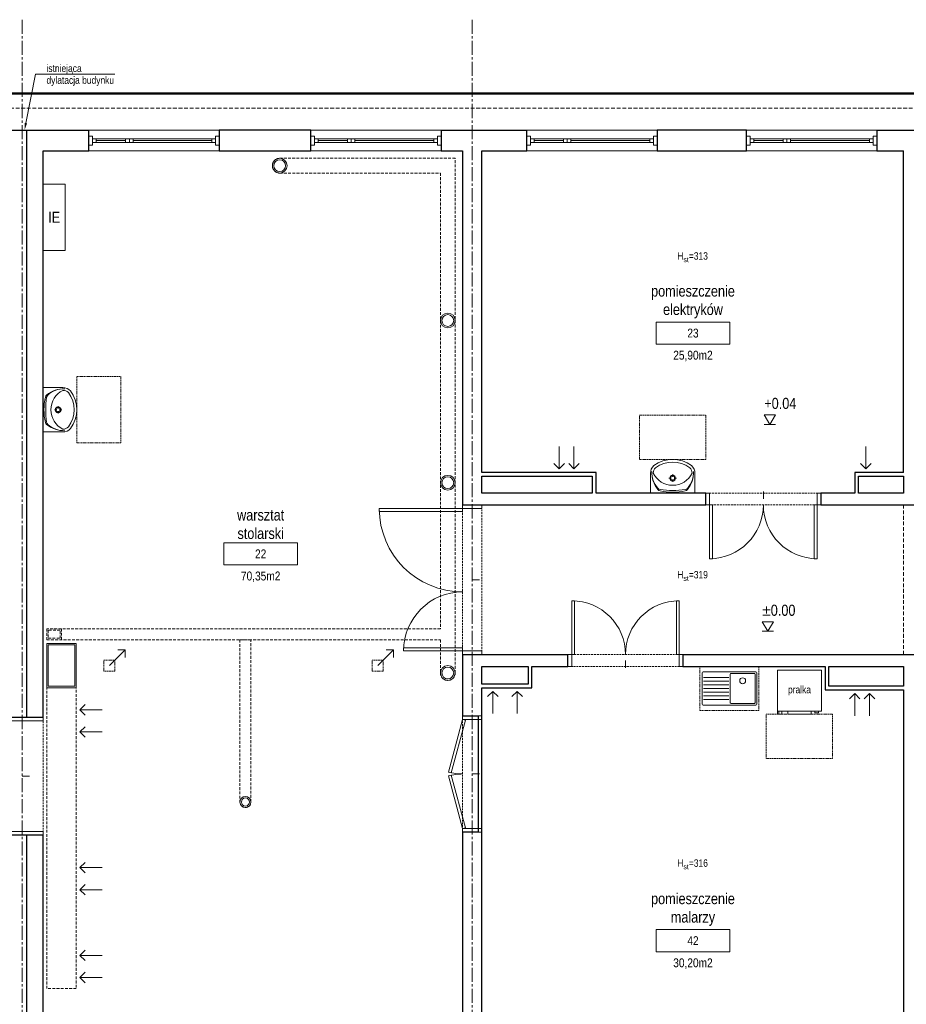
# Model space of a CAD drawing. Header units: millimetres. Extents: x 58673 to 77132, y 78327 to 116111.
# Tile 7 of 61: x 69252 to 70455, y 80796 to 82131. Entities that reach past the tile are written whole.
import ezdxf
from ezdxf import colors
from ezdxf.entities.mleader import LeaderData, LeaderLine
from ezdxf.enums import TextEntityAlignment as Align
from ezdxf.math import Vec2, Vec3

# ---------------------------------------------------------------- set-up
doc = ezdxf.new("R2010")
doc.units = ezdxf.units.MM
doc.header["$MEASUREMENT"] = 0
for name, pattern in [('_xref_ACAD-LSN_dyspozytornia_PW_rzuty_14$0$CENTER2', [28.575000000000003, 19.05, -3.175, 3.175, -3.175]), ('_xref_ACAD-LSN_dyspozytornia_PW_rzuty_14$0$DASHED', [19.049999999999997, 12.7, -6.35]), ('_xref_ACAD-LSN_dyspozytornia_PW_rzuty_14$0$HIDDEN2', [4.762499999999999, 3.175, -1.5875])]:
    doc.linetypes.add(name, pattern=pattern)
doc.layers.get('0').update_dxf_attribs({"lineweight": 9})
doc.layers.get('Defpoints').update_dxf_attribs({"lineweight": 9})
for name, color, linetype, lineweight in [('_xref_ACAD-LSN_dyspozytornia_PW_rzuty_14$0$A drzwi płytowe', 250, 'Continuous', 9), ('_xref_ACAD-LSN_dyspozytornia_PW_rzuty_14$0$A koty architektura', 250, 'Continuous', 9), ('_xref_ACAD-LSN_dyspozytornia_PW_rzuty_14$0$A opis', 250, 'Continuous', 13), ('_xref_ACAD-LSN_dyspozytornia_PW_rzuty_14$0$A opis pom', 250, 'Continuous', 9), ('_xref_ACAD-LSN_dyspozytornia_PW_rzuty_14$0$A opis pom pow', 250, 'Continuous', 9), ('_xref_ACAD-LSN_dyspozytornia_PW_rzuty_14$0$A opis technologia', 250, 'Continuous', 13), ('_xref_ACAD-LSN_dyspozytornia_PW_rzuty_14$0$A widok wyżej', 250, '_xref_ACAD-LSN_dyspozytornia_PW_rzuty_14$0$DASHED', 9), ('_xref_ACAD-LSN_dyspozytornia_PW_rzuty_14$0$A wyposazenie sanitarne', 250, 'Continuous', 9), ('_xref_ACAD-LSN_dyspozytornia_PW_rzuty_14$0$A zakres', 250, 'Continuous', 13), ('_xref_ACAD-LSN_dyspozytornia_PW_rzuty_14$0$A-Glaz', 250, 'Continuous', 9), ('_xref_ACAD-LSN_dyspozytornia_PW_rzuty_14$0$A-Wall', 250, 'Continuous', 25), ('_xref_ACAD-LSN_dyspozytornia_PW_rzuty_14$0$IE tablice rozdzielcze', 250, 'Continuous', 9), ('_xref_ACAD-LSN_dyspozytornia_PW_rzuty_14$0$IS kanaly wentylacyjne', 250, '_xref_ACAD-LSN_dyspozytornia_PW_rzuty_14$0$DASHED', 9), ('_xref_ACAD-LSN_dyspozytornia_PW_rzuty_14$0$IS wentylacja kratki istniejace', 250, 'Continuous', 9), ('_xref_ACAD-LSN_dyspozytornia_PW_rzuty_14$0$S-Grid-Iden', 250, '_xref_ACAD-LSN_dyspozytornia_PW_rzuty_14$0$CENTER2', 9), ('xref', 8, 'Continuous', 9)]:
    doc.layers.add(name, color=color, linetype=linetype, lineweight=lineweight)
doc.styles.add('_xref_ACAD-LSN_dyspozytornia_PW_rzuty_14$0$Standard', font='ARIALN.TTF')
doc.styles.add('_xref_ACAD-LSN_dyspozytornia_PW_rzuty_14$0$STYL ASA', font='ARIALN.TTF')

# ---------------------------------------------------------------- blocks, each defined once
blk = doc.blocks.new('_xref_ACAD-LSN_dyspozytornia_PW_rzuty_14$0$zlew jednokomorowy z ociekaczem')
at = {"color": 0, "linetype": 'ByBlock', "lineweight": -2, "ltscale": 0.15}
for p, q in [((-35, -15.00000000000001), (-1.000000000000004, -15.00000000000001)), ((-35, -20.00000000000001), (-1.000000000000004, -20.00000000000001)), ((-35, -25.00000000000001), (-1.000000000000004, -25.00000000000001)), ((-35, -30.00000000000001), (-1.000000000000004, -30.00000000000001)), ((-35, -35.00000000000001), (-1.000000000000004, -35.00000000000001)), ((-35, -40.00000000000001), (-1.000000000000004, -40.00000000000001)), ((-35, -45.00000000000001), (-1.000000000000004, -45.00000000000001))]:
    blk.add_line(p, q, dxfattribs=at)
for points in [[(-35.69999999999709, -52.50000000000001), (35.69999999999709, -52.50000000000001, 0.414213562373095), (37, -51.1999999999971), (37, -8.800000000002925, 0.414213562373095), (35.69999999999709, -7.500000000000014), (-35.69999999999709, -7.500000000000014, 0.414213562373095), (-37, -8.800000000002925), (-37, -51.1999999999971, 0.414213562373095)], [(2.199999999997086, -9.500000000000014), (33.80000000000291, -9.500000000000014, -0.414213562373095), (35, -10.6999999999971), (35, -49.30000000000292, -0.414213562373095), (33.80000000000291, -50.50000000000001), (2.199999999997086, -50.50000000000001, -0.414213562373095), (0.9999999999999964, -49.30000000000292), (0.9999999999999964, -10.6999999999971, -0.414213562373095)]]:
    blk.add_lwpolyline(points, format="xyb", close=True, dxfattribs=at)
blk.add_circle((18, -19.50000000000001), 4, dxfattribs=at)
at = {"layer": 'Defpoints', "linetype": '_xref_ACAD-LSN_dyspozytornia_PW_rzuty_14$0$HIDDEN2', "ltscale": 0.5}
blk.add_lwpolyline([(40, 0), (-40, 0), (-40, -60), (40, -60)], close=True, dxfattribs=at)
blk = doc.blocks.new('_xref_ACAD-LSN_dyspozytornia_PW_rzuty_14$0$pralka')
for p, q in [((-30, -4.000000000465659), (-30.00000000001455, -56)), ((29.99999999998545, -56.00000000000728), (30, -4.000000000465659)), ((29.99999999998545, -56.00000000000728), (30, -4.000000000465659)), ((-30.00000000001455, -56), (29.99999999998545, -56.00000000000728)), ((-28.00000000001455, -59.99999999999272), (-28.00000000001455, -56)), ((-24.00000000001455, -60), (-28.00000000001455, -59.99999999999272)), ((-24.00000000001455, -60), (-24.00000000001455, -56)), ((-16.00000000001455, -60), (-16.00000000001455, -56)), ((-16.00000000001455, -60), (-1.455191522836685e-11, -60)), ((15.99999999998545, -60), (-1.455191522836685e-11, -60)), ((15.99999999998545, -60), (15.99999999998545, -56.00000000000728)), ((21.00000000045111, -58.00000000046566), (21.00000000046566, -56)), ((25.99999999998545, -58.00000000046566), (21.00000000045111, -58.00000000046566)), ((26, -56.00000000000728), (25.99999999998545, -58.00000000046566))]:
    blk.add_line(p, q)
blk.add_lwpolyline([(30, 0), (-30, 0), (-30.00000000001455, -59.99999999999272), (-24.00000000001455, -60), (-24.00000000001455, -56), (-16.00000000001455, -56), (-16.00000000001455, -60), (15.99999999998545, -60), (15.99999999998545, -56.00000000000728), (21.00000000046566, -56), (21.00000000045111, -58.00000000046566), (25.99999999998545, -58.00000000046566), (26, -56.00000000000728), (29.99999999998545, -56.00000000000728)], close=True)
at = {"layer": 'Defpoints', "linetype": '_xref_ACAD-LSN_dyspozytornia_PW_rzuty_14$0$HIDDEN2', "ltscale": 0.5}
blk.add_lwpolyline([(-45.00000000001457, -60), (44.99999999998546, -60), (44.99999999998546, -120), (-45.00000000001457, -120)], close=True, dxfattribs=at)
at = {"insert": (-7.275957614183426e-12, -28), "char_height": 10, "attachment_point": 5, "style": '_xref_ACAD-LSN_dyspozytornia_PW_rzuty_14$0$STYL ASA'}
blk.add_mtext_dynamic_manual_height_columns('\\pxqc;pralka', width=136.033809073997, gutter_width=1, heights=[0], dxfattribs=at)
blk = doc.blocks.new('_xref_ACAD-LSN_dyspozytornia_PW_rzuty_14$0$umywalka 60x45')
at = {"color": 0, "lineweight": -2, "ltscale": 0.15}
for p, q in [((-29.99999999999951, 0), (30, 0)), ((-29.99999999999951, 0), (-29.99999999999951, -26.70242400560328)), ((9.451492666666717, 0), (-9.451492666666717, 0)), ((30, 0), (30, -26.70242293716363)), ((-1.864834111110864, -20.36966999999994), (-5.065503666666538, -20.36966999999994)), ((-0.01228188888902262, -15.31644822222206), (-0.01228188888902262, -18.51711777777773)), ((-0.01228188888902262, -22.22222233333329), (-0.01228188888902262, -25.42289188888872)), ((5.040939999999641, -20.36966999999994), (1.840270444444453, -20.36966999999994))]:
    blk.add_line(p, q, dxfattribs=at)
at = {"ltscale": 0.15}
blk.add_lwpolyline([(-26.30858970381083, -26.95440013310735, 0.2360629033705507), (-23.21287965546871, -34.37898364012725, 0.3297152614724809), (23.21287972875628, -34.37898364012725, 0.2360629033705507), (26.30858979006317, -26.95440032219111, 0.6230351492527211)], format="xyb", close=True, dxfattribs=at)
blk.add_lwpolyline([(-29.99999999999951, -26.70242400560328, 0.2391052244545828), (-25.51811489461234, -37.27577218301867, 0.3314058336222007), (25.51811495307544, -37.27577219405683, 0.2391052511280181), (30, -26.70242293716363)], format="xyb", dxfattribs=at)
at = {"color": 0, "lineweight": -2, "ltscale": 0.15}
for radius in [3.888888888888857, 2.777777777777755]:
    blk.add_circle((-0.01228188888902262, -20.36966999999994), radius, dxfattribs=at)
for centre, radius, start, end in [((9.275592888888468, -28.67909188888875), 37.73610266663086, 140.664777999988, 180.9072479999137), ((5.443095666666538, -28.87620877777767), 33.90123922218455, 138.5244940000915, 180.6767059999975), ((-16.21083755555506, -9.734923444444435), 5.000000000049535, 97.8304479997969, 138.524493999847), ((-16.04416844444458, -7.929101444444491), 5.000000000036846, 102.6940239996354, 140.6647779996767), ((-0.6391961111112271, -76.31961499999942), 75.1040335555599, 89.48972199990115, 102.6940240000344), ((0.5746283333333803, -131.7893897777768), 128.2032653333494, 90.2449800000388, 97.83044799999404), ((0.5673228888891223, -76.3204306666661), 75.10403355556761, 77.22850500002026, 90.43280600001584), ((-0.7215027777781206, -131.7885134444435), 128.203265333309, 82.09208099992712, 89.6775489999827), ((16.22898122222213, -9.756854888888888), 4.999999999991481, 41.39803499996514, 82.09208099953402), ((16.06475388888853, -7.950809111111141), 4.999999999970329, 39.25775100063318, 77.22850500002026), ((-9.283041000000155, -28.66654511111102), 37.73610266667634, 359.0152800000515, 39.25775099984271), ((-5.450813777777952, -28.86884377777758), 33.90123922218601, 359.2458230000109, 41.39803500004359)]:
    blk.add_arc(centre, radius, start, end, dxfattribs=at)
at = {"layer": 'Defpoints', "linetype": '_xref_ACAD-LSN_dyspozytornia_PW_rzuty_14$0$HIDDEN2', "ltscale": 0.5}
blk.add_lwpolyline([(-44.99999999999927, -45.56066688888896), (44.99999999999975, -45.56066688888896), (44.99999999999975, -105.5606668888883), (-44.99999999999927, -105.5606668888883)], close=True, dxfattribs=at)
blk = doc.blocks.new('_xref_ACAD-LSN_dyspozytornia_PW_rzuty_14$0$blok do okna')
for points in [[(28.5, 2.499999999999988), (33.5, 2.499999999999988), (33.5, -2.500000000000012), (28.5, -2.500000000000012)], [(33.5, 2.499999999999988), (38.5, 2.499999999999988), (38.5, -2.500000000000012), (33.5, -2.500000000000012)]]:
    blk.add_lwpolyline(points, close=True)
for points in [[(-78.5, -4.440892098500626e-16), (28.5, -4.44089209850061e-16)], [(38.5, -1.154631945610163e-14), (78.5, -4.440892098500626e-16)]]:
    blk.add_lwpolyline(points)
blk = doc.blocks.new('_xref_ACAD-LSN_dyspozytornia_PW_rzuty_14$0$środek')
blk.add_line((0, 0), (0, -10))
blk = doc.blocks.new('_xref_ACAD-LSN_dyspozytornia_PW_rzuty_14$0$tag wn')
blk.add_lwpolyline([(-25, -7.5), (25, -7.5), (25, 7.5), (-25, 7.5)], close=True)
at = {"style": '_xref_ACAD-LSN_dyspozytornia_PW_rzuty_14$0$STYL ASA'}
blk.add_attdef('ROOM:NO', text='', height=6, dxfattribs=at).set_placement((0, 0), align=Align.MIDDLE_CENTER)
at = {"layer": '_xref_ACAD-LSN_dyspozytornia_PW_rzuty_14$0$A opis pom pow', "style": '_xref_ACAD-LSN_dyspozytornia_PW_rzuty_14$0$STYL ASA'}
blk.add_attdef('ROOM:AREA', text='', height=6, dxfattribs=at).set_placement((0, -15), align=Align.MIDDLE_CENTER)
blk = doc.blocks.new('_xref_ACAD-LSN_dyspozytornia_PW_rzuty_14$0$rzedna_ARCH_UP')
at = {"color": 0, "linetype": 'ByBlock'}
blk.add_line((0.05, 0), (-0.05, 0), dxfattribs=at)
blk.add_lwpolyline([(0, 0), (0.05, 0.08660254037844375), (-0.05, 0.08660254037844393)], close=True, dxfattribs=at)
at = {"color": 0, "linetype": 'ByBlock', "style": '_xref_ACAD-LSN_dyspozytornia_PW_rzuty_14$0$STYL ASA'}
blk.add_attdef('PREFIX', text='', height=0.1, dxfattribs=at).set_placement((-0.09709293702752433, 0.140480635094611), align=Align.RIGHT)
for tag, p in [('ELEVATION', (-0.05, 0.140480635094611)), ('SUFFIX', (0.1278747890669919, 0))]:
    blk.add_attdef(tag, p, '', height=0.1, dxfattribs=at)
blk = doc.blocks.new('_xref_ACAD-LSN_dyspozytornia_PW_rzuty_14')
at = {"layer": '_xref_ACAD-LSN_dyspozytornia_PW_rzuty_14$0$A drzwi płytowe', "linetype": 'Continuous', "lineweight": 9, "ltscale": 0.2}
for points in [[(70187.684490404, 81489.22031450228), (70182.684490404, 81489.22031450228), (70182.684490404, 81473.22031450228), (70187.684490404, 81473.22031450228)], [(70333.684490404, 81489.22031450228), (70338.684490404, 81489.22031450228), (70338.684490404, 81473.22031450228), (70333.684490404, 81473.22031450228)], [(69878.684490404, 81468.22031450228), (69878.684490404, 81473.22031450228), (69852.684490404, 81473.22031450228), (69852.684490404, 81468.22031450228)], [(69878.684490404, 81275.22031450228), (69878.684490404, 81270.22031450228), (69852.684490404, 81270.22031450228), (69852.684490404, 81275.22031450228)], [(70000.684490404, 81254.22031450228), (69995.684490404, 81254.22031450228), (69995.684490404, 81270.22031450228), (70000.684490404, 81270.22031450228)], [(70146.684490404, 81254.22031450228), (70151.684490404, 81254.22031450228), (70151.684490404, 81270.22031450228), (70146.684490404, 81270.22031450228)], [(69283.684490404, 81180.22031450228), (69283.684490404, 81185.22031450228), (69226.684490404, 81185.22031450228), (69226.684490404, 81180.22031450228)], [(69878.684490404, 81182.22031450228), (69878.684490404, 81187.22031450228), (69852.684490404, 81187.22031450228), (69852.684490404, 81182.22031450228)], [(69283.684490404, 81030.22031450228), (69283.684490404, 81025.22031450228), (69226.684490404, 81025.22031450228), (69226.684490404, 81030.22031450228)], [(69878.684490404, 81034.22031450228), (69878.684490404, 81029.22031450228), (69852.684490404, 81029.22031450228), (69852.684490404, 81034.22031450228)]]:
    blk.add_lwpolyline(points, close=True, dxfattribs=at)
at = {"layer": '_xref_ACAD-LSN_dyspozytornia_PW_rzuty_14$0$A drzwi płytowe', "linetype": 'Continuous', "lineweight": 9}
for points in [[(70187.684490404, 81473.22031450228), (70191.684490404, 81473.22031450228), (70191.684490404, 81400.22031450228), (70187.684490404, 81400.22031450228)], [(70333.684490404, 81400.22031450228), (70329.684490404, 81400.22031450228), (70329.684490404, 81473.22031450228), (70333.684490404, 81473.22031450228)], [(69852.684490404, 81468.22031450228), (69852.684490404, 81464.22031450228), (69739.684490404, 81464.22031450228), (69739.684490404, 81468.22031450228)], [(70000.684490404, 81270.22031450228), (70004.684490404, 81270.22031450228), (70004.684490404, 81343.22031450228), (70000.684490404, 81343.22031450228)], [(70146.684490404, 81343.22031450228), (70142.684490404, 81343.22031450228), (70142.684490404, 81270.22031450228), (70146.684490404, 81270.22031450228)], [(69772.684490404, 81275.22031450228), (69772.684490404, 81279.22031450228), (69852.684490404, 81279.22031450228), (69852.684490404, 81275.22031450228)], [(69833.53188106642, 81110.74180335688), (69837.39558437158, 81109.70652717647), (69856.54819370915, 81181.18503832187), (69852.684490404, 81182.22031450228)], [(69852.684490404, 81034.22031450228), (69856.54819370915, 81035.25559068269), (69837.39558437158, 81106.73410182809), (69833.53188106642, 81105.69882564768)]]:
    blk.add_lwpolyline(points, close=True, dxfattribs=at)
at = {"layer": '_xref_ACAD-LSN_dyspozytornia_PW_rzuty_14$0$A drzwi płytowe', "linetype": 'Continuous', "lineweight": 9, "ltscale": 0.2, "extrusion": (0, 0, -1)}
for centre, radius, start, end in [((-70187.684490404, 81473.22031450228), 73, 180, 270), ((-69852.684490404, 81468.22031450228), 113, 270, 0), ((-70146.684490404, 81270.22031450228), 73, 0, 90), ((-69852.684490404, 81182.22031450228), 74, 270, 285)]:
    blk.add_arc(centre, radius, start, end, dxfattribs=at)
at = {"layer": '_xref_ACAD-LSN_dyspozytornia_PW_rzuty_14$0$A drzwi płytowe', "linetype": 'Continuous', "lineweight": 9, "ltscale": 0.2}
for centre, radius, start, end in [((70333.684490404, 81473.22031450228), 73, 180, 270), ((69852.684490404, 81275.22031450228), 80, 90, 180), ((70000.684490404, 81270.22031450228), 73, 0, 90), ((69852.684490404, 81034.22031450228), 74, 90, 105)]:
    blk.add_arc(centre, radius, start, end, dxfattribs=at)
at = {"layer": '_xref_ACAD-LSN_dyspozytornia_PW_rzuty_14$0$A widok wyżej', "linetype": '_xref_ACAD-LSN_dyspozytornia_PW_rzuty_14$0$DASHED', "lineweight": 9, "ltscale": 0.2}
for p, q in [((69522.684490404, 81981.22031450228), (69345.684490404, 81981.22031450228)), ((69823.684490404, 81981.22031450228), (69646.684490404, 81981.22031450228)), ((70116.684490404, 81981.22031450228), (69939.684490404, 81981.22031450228)), ((70414.684490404, 81981.22031450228), (70237.684490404, 81981.22031450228)), ((69345.684490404, 81953.22031450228), (69522.684490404, 81953.22031450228)), ((69646.684490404, 81953.22031450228), (69823.684490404, 81953.22031450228)), ((69939.684490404, 81953.22031450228), (70116.684490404, 81953.22031450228)), ((70237.684490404, 81953.22031450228), (70414.684490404, 81953.22031450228)), ((70338.684490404, 81489.22031450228), (70182.684490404, 81489.22031450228)), ((69852.684490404, 81473.22031450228), (69852.684490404, 81270.22031450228)), ((69878.684490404, 81270.22031450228), (69878.684490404, 81473.22031450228)), ((70182.684490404, 81473.22031450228), (70338.684490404, 81473.22031450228)), ((70151.684490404, 81270.22031450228), (69995.684490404, 81270.22031450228)), ((69995.684490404, 81254.22031450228), (70151.684490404, 81254.22031450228)), ((69283.684490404, 81025.22031450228), (69283.684490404, 81185.22031450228)), ((69852.684490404, 81187.22031450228), (69852.684490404, 81029.22031450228)), ((69878.684490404, 81029.22031450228), (69878.684490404, 81187.22031450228))]:
    blk.add_line(p, q, dxfattribs=at)
at = {"layer": '_xref_ACAD-LSN_dyspozytornia_PW_rzuty_14$0$A widok wyżej', "ltscale": 0.4}
for points in [[(65352.684490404, 82011.22031450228), (72855.684490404, 82011.22031450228)], [(70450.684490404, 81270.22031450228), (70450.684490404, 81473.22031450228)]]:
    blk.add_lwpolyline(points, dxfattribs=at)
at = {"layer": '_xref_ACAD-LSN_dyspozytornia_PW_rzuty_14$0$A zakres', "linetype": '_xref_ACAD-LSN_dyspozytornia_PW_rzuty_14$0$DASHED', "const_width": 3}
blk.add_lwpolyline([(67446.184490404, 82031.22031450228), (67446.184490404, 80639.22031450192), (72869.684490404, 80639.2203145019), (72869.684490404, 82031.22031450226)], close=True, dxfattribs=at)
at = {"layer": '_xref_ACAD-LSN_dyspozytornia_PW_rzuty_14$0$A-Glaz', "linetype": 'Continuous', "lineweight": 9}
for p, q in [((69522.684490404, 81981.22031450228), (69345.684490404, 81981.22031450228)), ((69823.684490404, 81981.22031450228), (69646.684490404, 81981.22031450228)), ((70116.684490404, 81981.22031450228), (69939.684490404, 81981.22031450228)), ((70414.684490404, 81981.22031450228), (70237.684490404, 81981.22031450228)), ((69355.684490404, 81964.72031450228), (69355.684490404, 81969.72031450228)), ((69512.684490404, 81964.72031450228), (69512.684490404, 81969.72031450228)), ((69656.684490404, 81964.72031450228), (69656.684490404, 81969.72031450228)), ((69813.684490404, 81964.72031450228), (69813.684490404, 81969.72031450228)), ((69949.684490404, 81964.72031450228), (69949.684490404, 81969.72031450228)), ((70106.684490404, 81964.72031450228), (70106.684490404, 81969.72031450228)), ((70247.684490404, 81964.72031450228), (70247.684490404, 81969.72031450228)), ((70404.684490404, 81964.72031450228), (70404.684490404, 81969.72031450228)), ((69522.684490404, 81953.22031450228), (69345.684490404, 81953.22031450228)), ((69823.684490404, 81953.22031450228), (69646.684490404, 81953.22031450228)), ((70116.684490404, 81953.22031450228), (69939.684490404, 81953.22031450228)), ((70414.684490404, 81953.22031450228), (70237.684490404, 81953.22031450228))]:
    blk.add_line(p, q, dxfattribs=at)
for points in [[(69350.684490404, 81973.22031450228), (69345.684490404, 81973.22031450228), (69345.684490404, 81961.22031450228), (69350.684490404, 81961.22031450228)], [(69517.684490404, 81964.72031450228), (69517.684490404, 81969.72031450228), (69350.684490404, 81969.72031450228), (69350.684490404, 81964.72031450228)], [(69517.684490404, 81973.22031450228), (69522.684490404, 81973.22031450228), (69522.684490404, 81961.22031450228), (69517.684490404, 81961.22031450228)], [(69651.684490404, 81973.22031450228), (69646.684490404, 81973.22031450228), (69646.684490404, 81961.22031450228), (69651.684490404, 81961.22031450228)], [(69818.684490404, 81964.72031450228), (69818.684490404, 81969.72031450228), (69651.684490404, 81969.72031450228), (69651.684490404, 81964.72031450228)], [(69818.684490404, 81973.22031450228), (69823.684490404, 81973.22031450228), (69823.684490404, 81961.22031450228), (69818.684490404, 81961.22031450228)], [(69944.684490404, 81973.22031450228), (69939.684490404, 81973.22031450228), (69939.684490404, 81961.22031450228), (69944.684490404, 81961.22031450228)], [(70111.684490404, 81964.72031450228), (70111.684490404, 81969.72031450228), (69944.684490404, 81969.72031450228), (69944.684490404, 81964.72031450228)], [(70111.684490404, 81973.22031450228), (70116.684490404, 81973.22031450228), (70116.684490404, 81961.22031450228), (70111.684490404, 81961.22031450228)], [(70242.684490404, 81973.22031450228), (70237.684490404, 81973.22031450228), (70237.684490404, 81961.22031450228), (70242.684490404, 81961.22031450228)], [(70409.684490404, 81964.72031450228), (70409.684490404, 81969.72031450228), (70242.684490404, 81969.72031450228), (70242.684490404, 81964.72031450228)], [(70409.684490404, 81973.22031450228), (70414.684490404, 81973.22031450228), (70414.684490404, 81961.22031450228), (70409.684490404, 81961.22031450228)]]:
    blk.add_lwpolyline(points, close=True, dxfattribs=at)
at = {"layer": '_xref_ACAD-LSN_dyspozytornia_PW_rzuty_14$0$A-Wall', "linetype": 'Continuous', "lineweight": 25}
for p, q in [((69184.684490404, 81981.22031450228), (69345.684490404, 81981.22031450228)), ((69345.684490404, 81953.22031450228), (69345.684490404, 81981.22031450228)), ((69646.684490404, 81981.22031450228), (69522.684490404, 81981.22031450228)), ((69522.684490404, 81981.22031450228), (69522.684490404, 81953.22031450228)), ((69646.684490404, 81953.22031450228), (69646.684490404, 81981.22031450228)), ((69823.684490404, 81981.22031450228), (69939.684490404, 81981.22031450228)), ((69823.684490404, 81981.22031450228), (69823.684490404, 81953.22031450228)), ((69939.684490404, 81953.22031450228), (69939.684490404, 81981.22031450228)), ((70237.684490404, 81981.22031450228), (70116.684490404, 81981.22031450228)), ((70116.684490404, 81981.22031450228), (70116.684490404, 81953.22031450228)), ((70237.684490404, 81953.22031450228), (70237.684490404, 81981.22031450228)), ((70414.684490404, 81981.22031450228), (70536.684490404, 81981.22031450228)), ((70414.684490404, 81981.22031450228), (70414.684490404, 81953.22031450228)), ((69283.684490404, 81953.22031450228), (69345.684490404, 81953.22031450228)), ((69283.684490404, 81185.22031450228), (69283.684490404, 81953.22031450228)), ((69522.684490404, 81953.22031450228), (69646.684490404, 81953.22031450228)), ((69823.684490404, 81953.22031450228), (69852.684490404, 81953.22031450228)), ((69852.684490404, 81953.22031450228), (69852.684490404, 81473.22031450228)), ((69878.684490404, 81953.22031450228), (69939.684490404, 81953.22031450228)), ((69878.684490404, 81517.22031450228), (69878.684490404, 81953.22031450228)), ((70116.684490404, 81953.22031450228), (70237.684490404, 81953.22031450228)), ((70414.684490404, 81953.22031450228), (70450.684490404, 81953.22031450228)), ((70450.684490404, 81517.22031450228), (70450.684490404, 81953.22031450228)), ((70033.684490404, 81517.22031450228), (69878.684490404, 81517.22031450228)), ((69878.684490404, 81489.22031450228), (69878.684490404, 81512.22031450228)), ((69878.684490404, 81512.22031450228), (70028.684490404, 81512.22031450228)), ((70028.684490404, 81512.22031450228), (70028.684490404, 81489.22031450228)), ((70033.684490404, 81489.22031450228), (70033.684490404, 81517.22031450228)), ((70384.684490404, 81517.22031450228), (70384.684490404, 81489.22031450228)), ((70450.684490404, 81517.22031450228), (70384.684490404, 81517.22031450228)), ((70389.684490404, 81489.22031450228), (70389.684490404, 81512.22031450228)), ((70389.684490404, 81512.22031450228), (70450.684490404, 81512.22031450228)), ((70450.684490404, 81512.22031450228), (70450.684490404, 81489.22031450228)), ((70028.684490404, 81489.22031450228), (69878.684490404, 81489.22031450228)), ((70182.684490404, 81489.22031450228), (70033.684490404, 81489.22031450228)), ((70182.684490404, 81473.22031450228), (70182.684490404, 81489.22031450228)), ((70384.684490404, 81489.22031450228), (70338.684490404, 81489.22031450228)), ((70338.684490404, 81489.22031450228), (70338.684490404, 81473.22031450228)), ((70450.684490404, 81489.22031450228), (70389.684490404, 81489.22031450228)), ((69852.684490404, 81473.22031450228), (70182.684490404, 81473.22031450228)), ((70338.684490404, 81473.22031450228), (70741.684490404, 81473.22031450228)), ((69852.684490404, 81270.22031450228), (69852.684490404, 81187.22031450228)), ((69852.684490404, 81270.22031450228), (69995.684490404, 81270.22031450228)), ((69995.684490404, 81254.22031450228), (69995.684490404, 81270.22031450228)), ((70151.684490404, 81270.22031450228), (70151.684490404, 81254.22031450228)), ((70151.684490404, 81270.22031450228), (70582.684490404, 81270.22031450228)), ((69878.684490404, 81230.22031450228), (69878.684490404, 81254.22031450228)), ((69878.684490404, 81254.22031450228), (69941.684490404, 81254.22031450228)), ((69941.684490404, 81254.22031450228), (69941.684490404, 81230.22031450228)), ((69946.684490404, 81254.22031450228), (69995.684490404, 81254.22031450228)), ((69946.684490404, 81225.22031450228), (69946.684490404, 81254.22031450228)), ((70151.684490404, 81254.22031450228), (70344.684490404, 81254.22031450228)), ((70344.684490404, 81254.22031450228), (70344.684490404, 81222.22031450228)), ((70349.684490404, 81254.22031450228), (70450.684490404, 81254.22031450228)), ((70349.684490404, 81227.22031450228), (70349.684490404, 81254.22031450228)), ((70450.684490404, 81254.22031450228), (70450.684490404, 81227.22031450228)), ((69941.684490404, 81230.22031450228), (69878.684490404, 81230.22031450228)), ((69878.684490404, 81187.22031450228), (69878.684490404, 81225.22031450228)), ((69878.684490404, 81225.22031450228), (69946.684490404, 81225.22031450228)), ((70344.684490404, 81222.22031450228), (70450.684490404, 81222.22031450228)), ((70450.684490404, 81227.22031450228), (70349.684490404, 81227.22031450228)), ((70450.684490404, 81222.22031450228), (70450.684490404, 80717.22031450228)), ((69226.684490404, 81185.22031450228), (69283.684490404, 81185.22031450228)), ((69852.684490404, 81187.22031450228), (69873.684490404, 81187.22031450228)), ((69873.684490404, 81187.22031450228), (69873.684490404, 81029.22031450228)), ((69878.684490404, 81029.22031450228), (69878.684490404, 81187.22031450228)), ((69852.684490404, 81029.22031450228), (69852.684490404, 80717.22031450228)), ((69873.684490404, 81029.22031450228), (69852.684490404, 81029.22031450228)), ((69878.684490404, 80717.22031450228), (69878.684490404, 81029.22031450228)), ((69283.684490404, 81025.22031450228), (69226.684490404, 81025.22031450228)), ((69283.684490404, 80717.22031450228), (69283.684490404, 81025.22031450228))]:
    blk.add_line(p, q, dxfattribs=at)
at = {"layer": '_xref_ACAD-LSN_dyspozytornia_PW_rzuty_14$0$A-Wall'}
for points in [[(69261.684490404, 81185.22031450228), (69261.684490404, 81981.22031450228)], [(69261.684490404, 80689.2203145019), (69261.684490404, 81025.22031450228)]]:
    blk.add_lwpolyline(points, dxfattribs=at)
at = {"layer": '_xref_ACAD-LSN_dyspozytornia_PW_rzuty_14$0$IE tablice rozdzielcze'}
blk.add_lwpolyline([(69313.684490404, 81908.22031450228), (69283.684490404, 81908.22031450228), (69283.684490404, 81818.22031450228), (69313.684490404, 81818.22031450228)], close=True, dxfattribs=at)
at = {"layer": '_xref_ACAD-LSN_dyspozytornia_PW_rzuty_14$0$IS kanaly wentylacyjne', "ltscale": 0.3}
for points in [[(69842.684490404, 81245.22031450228), (69842.684490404, 81943.22031450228), (69604.684490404, 81943.22031450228, 0.9999999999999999), (69604.684490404, 81923.22031450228), (69822.684490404, 81923.22031450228), (69822.684490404, 81305.22031450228), (69288.684490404, 81305.22031450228), (69288.684490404, 81290.22031450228), (69822.684490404, 81290.22031450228), (69822.684490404, 81245.22031450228, 0.9999999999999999)], [(69550.684490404, 81070.22031450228, 0.9999999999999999), (69565.684490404, 81070.22031450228), (69565.684490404, 81290.22031450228), (69550.684490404, 81290.22031450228)]]:
    blk.add_lwpolyline(points, format="xyb", close=True, dxfattribs=at)
for points in [[(69288.684490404, 81290.22031450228), (69308.684490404, 81290.22031450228), (69308.684490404, 81305.22031450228), (69288.684490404, 81305.22031450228)], [(69290.684490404, 81292.22031450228), (69306.684490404, 81292.22031450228), (69306.684490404, 81303.22031450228), (69290.684490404, 81303.22031450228)], [(69288.684490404, 81285.22031450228), (69328.684490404, 81285.22031450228), (69328.684490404, 80817.22031450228), (69288.684490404, 80817.22031450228)]]:
    blk.add_lwpolyline(points, close=True, dxfattribs=at)
at = {"layer": '_xref_ACAD-LSN_dyspozytornia_PW_rzuty_14$0$IS kanaly wentylacyjne', "linetype": 'ByBlock', "ltscale": 0.3}
for points in [[(69288.684490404, 81285.22031450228), (69328.684490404, 81285.22031450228), (69328.684490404, 81225.22031450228), (69288.684490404, 81225.22031450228)], [(69290.684490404, 81283.22031450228), (69326.684490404, 81283.22031450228), (69326.684490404, 81227.22031450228), (69290.684490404, 81227.22031450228)]]:
    blk.add_lwpolyline(points, close=True, dxfattribs=at)
for points in [[(69340.75555821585, 81188.14924669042), (69333.68449040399, 81195.22031450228), (69340.75555821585, 81202.29138231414)], [(69333.68449040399, 81195.22031450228), (69363.68449040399, 81195.22031450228)], [(69340.75555821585, 81158.14924669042), (69333.68449040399, 81165.22031450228), (69340.75555821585, 81172.29138231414)], [(69333.68449040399, 81165.22031450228), (69363.68449040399, 81165.22031450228)], [(69340.75555821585, 80974.14924669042), (69333.68449040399, 80981.22031450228), (69340.75555821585, 80988.29138231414)], [(69333.68449040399, 80981.22031450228), (69363.68449040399, 80981.22031450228)], [(69340.75555821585, 80944.14924669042), (69333.68449040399, 80951.22031450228), (69340.75555821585, 80958.29138231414)], [(69333.68449040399, 80951.22031450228), (69363.68449040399, 80951.22031450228)], [(69340.75555821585, 80855.14924669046), (69333.68449040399, 80862.22031450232), (69340.75555821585, 80869.29138231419)], [(69333.68449040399, 80862.22031450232), (69363.68449040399, 80862.22031450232)], [(69340.75555821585, 80825.14924669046), (69333.68449040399, 80832.22031450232), (69340.75555821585, 80839.29138231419)], [(69333.68449040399, 80832.22031450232), (69363.68449040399, 80832.22031450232)]]:
    blk.add_lwpolyline(points, dxfattribs=at)
for centre, radius in [((69604.684490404, 81933.22031450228), 10), ((69604.684490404, 81933.22031450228), 8), ((69832.68449040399, 81723.22031450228), 10), ((69832.68449040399, 81723.22031450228), 8), ((69832.68449040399, 81503.22031450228), 10), ((69832.68449040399, 81503.22031450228), 8), ((69832.68449040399, 81245.22031450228), 10), ((69832.68449040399, 81245.22031450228), 8), ((69558.184490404, 81070.22031450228), 7.5), ((69558.184490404, 81070.22031450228), 5.5)]:
    blk.add_circle(centre, radius, dxfattribs=at)
at = {"layer": '_xref_ACAD-LSN_dyspozytornia_PW_rzuty_14$0$IS wentylacja kratki istniejace'}
for points in [[(69983.684490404, 81522.22031450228), (69983.684490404, 81552.22031450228)], [(70003.684490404, 81522.22031450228), (70003.684490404, 81552.22031450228)], [(70399.684490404, 81522.22031450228), (70399.684490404, 81552.22031450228)], [(69976.61342259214, 81529.29138231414), (69983.684490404, 81522.22031450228), (69990.75555821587, 81529.29138231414)], [(69996.61342259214, 81529.29138231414), (70003.684490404, 81522.22031450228), (70010.75555821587, 81529.29138231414)], [(70392.61342259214, 81529.29138231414), (70399.684490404, 81522.22031450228), (70406.75555821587, 81529.29138231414)], [(69394.8976938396, 81276.43351793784), (69373.68449040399, 81255.22031450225)], [(69394.8976938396, 81266.43351793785), (69394.8976938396, 81276.43351793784), (69384.8976938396, 81276.43351793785)], [(69758.8976938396, 81276.43351793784), (69737.68449040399, 81255.22031450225)], [(69758.8976938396, 81266.43351793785), (69758.8976938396, 81276.43351793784), (69748.8976938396, 81276.43351793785)], [(69886.61342259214, 81213.14924669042), (69893.684490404, 81220.22031450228), (69900.75555821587, 81213.14924669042)], [(69893.684490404, 81220.22031450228), (69893.684490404, 81190.22031450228)], [(69919.61342259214, 81213.14924669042), (69926.684490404, 81220.22031450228), (69933.75555821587, 81213.14924669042)], [(69926.684490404, 81220.22031450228), (69926.684490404, 81190.22031450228)], [(70377.61342259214, 81210.14924669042), (70384.684490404, 81217.22031450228), (70391.75555821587, 81210.14924669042)], [(70384.684490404, 81217.22031450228), (70384.684490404, 81187.22031450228)], [(70397.61342259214, 81210.14924669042), (70404.684490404, 81217.22031450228), (70411.75555821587, 81210.14924669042)], [(70404.684490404, 81217.22031450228), (70404.684490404, 81187.22031450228)]]:
    blk.add_lwpolyline(points, dxfattribs=at)
at = {"layer": '_xref_ACAD-LSN_dyspozytornia_PW_rzuty_14$0$IS wentylacja kratki istniejace', "linetype": '_xref_ACAD-LSN_dyspozytornia_PW_rzuty_14$0$HIDDEN2', "ltscale": 0.5}
for points in [[(69366.184490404, 81262.72031450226), (69381.184490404, 81262.72031450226), (69381.184490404, 81247.72031450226), (69366.184490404, 81247.72031450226)], [(69730.184490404, 81262.72031450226), (69745.184490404, 81262.72031450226), (69745.184490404, 81247.72031450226), (69730.184490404, 81247.72031450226)]]:
    blk.add_lwpolyline(points, close=True, dxfattribs=at)
at = {"layer": '_xref_ACAD-LSN_dyspozytornia_PW_rzuty_14$0$S-Grid-Iden'}
for points in [[(69255.184490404, 82131.22031450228), (69255.184490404, 80539.2203145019)], [(69865.684490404, 82131.22031450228), (69865.684490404, 80539.2203145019)]]:
    blk.add_lwpolyline(points, dxfattribs=at)
at = {"layer": '_xref_ACAD-LSN_dyspozytornia_PW_rzuty_14$0$A drzwi płytowe', "linetype": 'Continuous', "lineweight": 9, "ltscale": 0.2, "extrusion": (0, 0, -1), "zscale": -1}
for p, rotation in [((-70260.684490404, 81481.22031450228), 180), ((-69865.684490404, 81371.72031450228), 270), ((-69255.184490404, 81105.22031450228), 270)]:
    blk.add_blockref('_xref_ACAD-LSN_dyspozytornia_PW_rzuty_14$0$środek', p, dxfattribs=dict(at, rotation=rotation))
at = {"layer": '_xref_ACAD-LSN_dyspozytornia_PW_rzuty_14$0$A drzwi płytowe', "linetype": 'Continuous', "lineweight": 9, "ltscale": 0.2}
blk.add_blockref('_xref_ACAD-LSN_dyspozytornia_PW_rzuty_14$0$środek', (70073.684490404, 81262.22031450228), dxfattribs=at)
at = {"layer": '_xref_ACAD-LSN_dyspozytornia_PW_rzuty_14$0$A drzwi płytowe', "linetype": 'Continuous', "lineweight": 9, "ltscale": 0.2, "rotation": 90}
blk.add_blockref('_xref_ACAD-LSN_dyspozytornia_PW_rzuty_14$0$środek', (69865.684490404, 81108.22031450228), dxfattribs=at)
at = {"layer": '_xref_ACAD-LSN_dyspozytornia_PW_rzuty_14$0$A koty architektura', "linetype": 'Continuous', "lineweight": 9, "xscale": 150, "yscale": 150, "zscale": 150}
for p, values in [((70269.43284627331, 81582.3019598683, 4), {'ELEVATION': '+0.04'}), ((70266.73729830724, 81301.7091756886), {'ELEVATION': '±0.00'})]:
    blk.add_blockref('_xref_ACAD-LSN_dyspozytornia_PW_rzuty_14$0$rzedna_ARCH_UP', p, dxfattribs=at).add_auto_attribs(values)
at = {"layer": '_xref_ACAD-LSN_dyspozytornia_PW_rzuty_14$0$A opis pom', "linetype": 'Continuous', "lineweight": 9, "xscale": 2, "yscale": 2, "zscale": 2}
for p, values in [((70165.20111373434, 81706.2203145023), {'ROOM:NO': '23', 'ROOM:AREA': '25,90m2'}), ((69578.8112960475, 81406.76517659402), {'ROOM:NO': '22', 'ROOM:AREA': '70,35m2'}), ((70165.20111373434, 80882.16726644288), {'ROOM:NO': '42', 'ROOM:AREA': '30,20m2'})]:
    blk.add_blockref('_xref_ACAD-LSN_dyspozytornia_PW_rzuty_14$0$tag wn', p, dxfattribs=at).add_auto_attribs(values)
at = {"layer": '_xref_ACAD-LSN_dyspozytornia_PW_rzuty_14$0$A wyposazenie sanitarne'}
for p, rotation in [((69283.684490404, 81602.22031450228), 90), ((70137.684490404, 81489.22031450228), 180)]:
    blk.add_blockref('_xref_ACAD-LSN_dyspozytornia_PW_rzuty_14$0$umywalka 60x45', p, dxfattribs=dict(at, rotation=rotation))
for name, p in [('_xref_ACAD-LSN_dyspozytornia_PW_rzuty_14$0$zlew jednokomorowy z ociekaczem', (70214.684490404, 81254.22031450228)), ('_xref_ACAD-LSN_dyspozytornia_PW_rzuty_14$0$pralka', (70309.684490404, 81249.22031450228))]:
    blk.add_blockref(name, p, dxfattribs=at)
at = {"layer": '_xref_ACAD-LSN_dyspozytornia_PW_rzuty_14$0$A-Glaz', "linetype": 'Continuous', "lineweight": 9, "rotation": 180}
for p in [(69434.184490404, 81967.22031450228), (69735.184490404, 81967.22031450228), (70028.184490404, 81967.22031450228), (70326.184490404, 81967.22031450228)]:
    blk.add_blockref('_xref_ACAD-LSN_dyspozytornia_PW_rzuty_14$0$blok do okna', p, dxfattribs=at)
at = {"layer": '_xref_ACAD-LSN_dyspozytornia_PW_rzuty_14$0$A opis', "linetype": 'Continuous', "lineweight": 9, "char_height": 10, "attachment_point": 5, "style": '_xref_ACAD-LSN_dyspozytornia_PW_rzuty_14$0$Standard'}
for s, insert in [('\\A1;\\pxqc;H{\\H0.7x;\\S^ st;}=313', (70164.684490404, 81809.09184328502)), ('\\A1;\\pxqc;H{\\H0.7x;\\S^ st;}=319', (70164.684490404, 81376.82604437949)), ('\\A1;\\pxqc;H{\\H0.7x;\\S^ st;}=316', (70164.684490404, 80985.72031450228))]:
    blk.add_mtext_dynamic_manual_height_columns(s, width=72.74808267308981, gutter_width=1, heights=[0], dxfattribs=dict(at, insert=insert))
at = {"layer": '_xref_ACAD-LSN_dyspozytornia_PW_rzuty_14$0$A opis technologia', "char_height": 15, "attachment_point": 8, "style": '_xref_ACAD-LSN_dyspozytornia_PW_rzuty_14$0$STYL ASA'}
for s, width, insert in [('pomieszczenie elektryków', 187.6494622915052, (70165.20111373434, 81726.2203145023)), ('warsztat stolarski', 116.4145182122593, (69578.8112960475, 81426.76517659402)), ('pomieszczenie\\Pmalarzy', 187.6494622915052, (70165.20111373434, 80902.16726644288))]:
    blk.add_mtext_dynamic_manual_height_columns(s, width=width, gutter_width=1, heights=[0], dxfattribs=dict(at, insert=insert))
at = {"layer": '_xref_ACAD-LSN_dyspozytornia_PW_rzuty_14$0$IE tablice rozdzielcze', "insert": (69298.684490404, 81863.22031450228), "char_height": 15, "attachment_point": 5, "style": '_xref_ACAD-LSN_dyspozytornia_PW_rzuty_14$0$STYL ASA'}
blk.add_mtext_dynamic_manual_height_columns('\\pxqc;IE', width=187.6494622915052, gutter_width=1, heights=[0], dxfattribs=at)
at = {"layer": '_xref_ACAD-LSN_dyspozytornia_PW_rzuty_14$0$A opis', "linetype": 'Continuous', "lineweight": 9}
ml = blk.add_multileader_mtext('Standard', dxfattribs=at)
ml.set_content('istniejąca dylatacja budynku', color=256, style='_xref_ACAD-LSN_dyspozytornia_PW_rzuty_14$0$STYL ASA')
ml.set_leader_properties()
ml.build(insert=Vec2(0, 0))
ml.multileader.update_dxf_attribs({"text_left_attachment_type": 6, "text_right_attachment_type": 6, "dogleg_length": 3, "arrow_head_size": 10})
ctx = ml.context
ctx.base_point, ctx.char_height, ctx.arrow_head_size, ctx.landing_gap_size, ctx.plane_origin = Vec3(69278.2532722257, 82057.2989293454), 10, 10, 10, Vec3(68994.05575788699, 82550.69232022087)
ctx.left_attachment, ctx.right_attachment = 6, 6
notes = []
notes.append((ctx, [(0, (1, 1, 0), (69273.26123190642, 82057.30596912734), (1, 0), 4.992040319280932, [(0, [(69258.434490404, 81981.22031450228)], 0, [])])]))
ctx.mtext.insert, ctx.mtext.width, ctx.mtext.line_spacing_factor, ctx.mtext.flow_direction = Vec3(69288.2532722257, 82070.23890206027), 91.73818010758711, 0.9600000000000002, 5
for ctx, leaders in notes:
    for number, flags, end, landing, length, lines in leaders:
        leader = LeaderData()
        leader.index, (leader.has_last_leader_line, leader.has_dogleg_vector, leader.attachment_direction) = number, flags
        leader.last_leader_point, leader.dogleg_vector, leader.dogleg_length = Vec3(end), Vec3(landing), length
        for number, points, colour, breaks in lines:
            line = LeaderLine()
            line.index, line.vertices, line.color, line.breaks = number, Vec3.list(points), colors.encode_raw_color(colour), breaks
            leader.lines.append(line)
        ctx.leaders.append(leader)

msp = doc.modelspace()

# ---------------------------------------------------------------- block references
at = {"layer": 'xref'}
msp.add_blockref('_xref_ACAD-LSN_dyspozytornia_PW_rzuty_14', (0, 0), dxfattribs=at)

doc.saveas('drawing.dxf')
